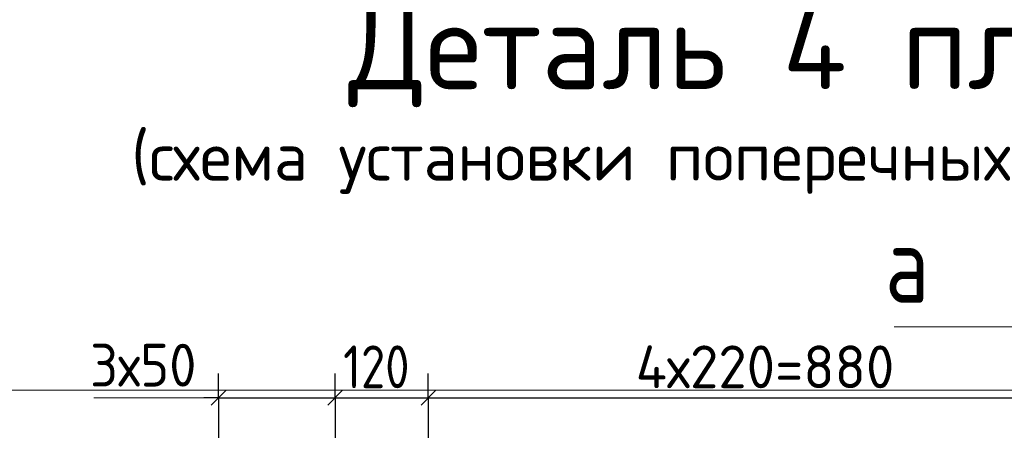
# Model space of a CAD drawing. Header units: millimetres. Extents: x 0 to 50400, y 0 to 35640.
# Tile 20 of 46: x 4924 to 11002, y 20931 to 23465. Entities that reach past the tile are written whole.
import ezdxf

# ---------------------------------------------------------------- set-up
doc = ezdxf.new("R2010")
doc.units = ezdxf.units.MM
for name, color, linetype, lineweight in [('Standard', 7, 'Continuous', 25), ('Размерная линия_ общее', 7, 'Continuous', 13), ('Текст_ общее', 7, 'Continuous', 25)]:
    doc.layers.add(name, color=color, linetype=linetype, lineweight=lineweight)
doc.styles.add('ISOCPEUR', font='txt')

msp = doc.modelspace()

# ---------------------------------------------------------------- linework, layer by layer
at = {"layer": 'Standard', "color": 251, "linetype": 'Continuous', "lineweight": -3, "true_color": 0x656565, "transparency": 33554687}
for p, q in [((6150.3, 21131.1), (6150.3, 21281.1)), ((6870.3, 21131.1), (6870.3, 21281.1)), ((7446.3, 21131.1), (7446.3, 21281.1)), ((6150.3, 21131.1), (6150.3, 20981.1)), ((6150.3, 21131.1), (6150.3, 20054.1)), ((6870.3, 21131.1), (6870.3, 20981.1)), ((6870.3, 21131.1), (6870.3, 20054.1)), ((7446.3, 21131.1), (7446.3, 20981.1)), ((7446.3, 21131.1), (7446.3, 20061.7))]:
    msp.add_line(p, q, dxfattribs=at)
at = {"layer": 'Standard', "color": 7, "linetype": 'Continuous', "lineweight": 25, "transparency": 33554687}
for p, q in [((6105.3, 21086.1), (6195.3, 21176.1)), ((6825.3, 21086.1), (6915.3, 21176.1)), ((7401.3, 21086.1), (7491.3, 21176.1))]:
    msp.add_line(p, q, dxfattribs=at)
at = {"layer": 'Standard', "color": 7, "linetype": 'Continuous', "lineweight": -3, "transparency": 33554687}
for p, q in [((6150.3, 21131.1), (6060.3, 21131.1)), ((6150.3, 21131.1), (6870.3, 21131.1)), ((6870.3, 21131.1), (7446.3, 21131.1)), ((7446.3, 21131.1), (11670.3, 21131.1))]:
    msp.add_line(p, q, dxfattribs=at)
at = {"layer": 'Standard', "color": 7, "linetype": 'Continuous', "lineweight": 13, "transparency": 33554687}
for points in [[(10322, 21570.4), (11282, 21570.4), (11282, 21344.8)], [(10322, 21570.4), (10926.8, 21570.4), (11282, 21570.4)]]:
    msp.add_lwpolyline(points, dxfattribs=at)
at = {"layer": 'Standard', "color": 254, "linetype": 'Continuous', "lineweight": 18, "true_color": 0xc4c4ff, "transparency": 33554687}
msp.add_lwpolyline([(4552.5, 15837.9), (14122.8, 15837.9), (14122.8, 21179), (4552.5, 21179), (4552.5, 15837.9)], dxfattribs=at)
at = {"layer": 'Размерная линия_ общее', "color": 7, "linetype": 'Continuous', "lineweight": 13, "transparency": 33554687}
msp.add_line((6150.3, 21131.1), (5382.3, 21131.1), dxfattribs=at)

# ---------------------------------------------------------------- texts
at = {"layer": 'Standard', "color": 7, "linetype": 'Continuous', "lineweight": 35, "transparency": 33554687, "insert": (10266.8, 21718.5), "char_height": 480, "width": 575.728, "attachment_point": 7, "style": 'ISOCPEUR'}
msp.add_mtext('\\W0.80;а', dxfattribs=at)
at = {"layer": 'Standard', "color": 7, "linetype": 'Continuous', "lineweight": 25, "transparency": 33554687, "char_height": 264, "attachment_point": 7, "style": 'ISOCPEUR'}
for s, insert, width in [('\\W0.93;3х50', (5358.2, 21201.3), 861.713), ('\\W0.83;120', (6920.7, 21191.1), 610.286), ('\\W0.97;4х220=880', (8726.7, 21191.1), 1816.223)]:
    msp.add_mtext(s, dxfattribs=dict(at, insert=insert, width=width))
at = {"layer": 'Standard', "color": 7, "linetype": 'Continuous', "lineweight": 25, "transparency": 33554687, "insert": (8835.6, 20238.5), "char_height": 264, "width": 861.713, "attachment_point": 7, "rotation": 90, "style": 'ISOCPEUR'}
msp.add_mtext('\\W0.93;3х50', dxfattribs=at)
at = {"layer": 'Текст_ общее', "color": 7, "linetype": 'Continuous', "lineweight": 50, "transparency": 33554687, "attachment_point": 7, "style": 'ISOCPEUR'}
for s, insert, char_height, width in [('\\W0.98;  Деталь 4 плана', (6278.5, 22924.7), 540, 6526.921), ('\\W0.99;(схема установки поперечных каркасов)', (5612.5, 22390.1), 300, 7794.584)]:
    msp.add_mtext(s, dxfattribs=dict(at, insert=insert, char_height=char_height, width=width))

doc.saveas('drawing.dxf')
